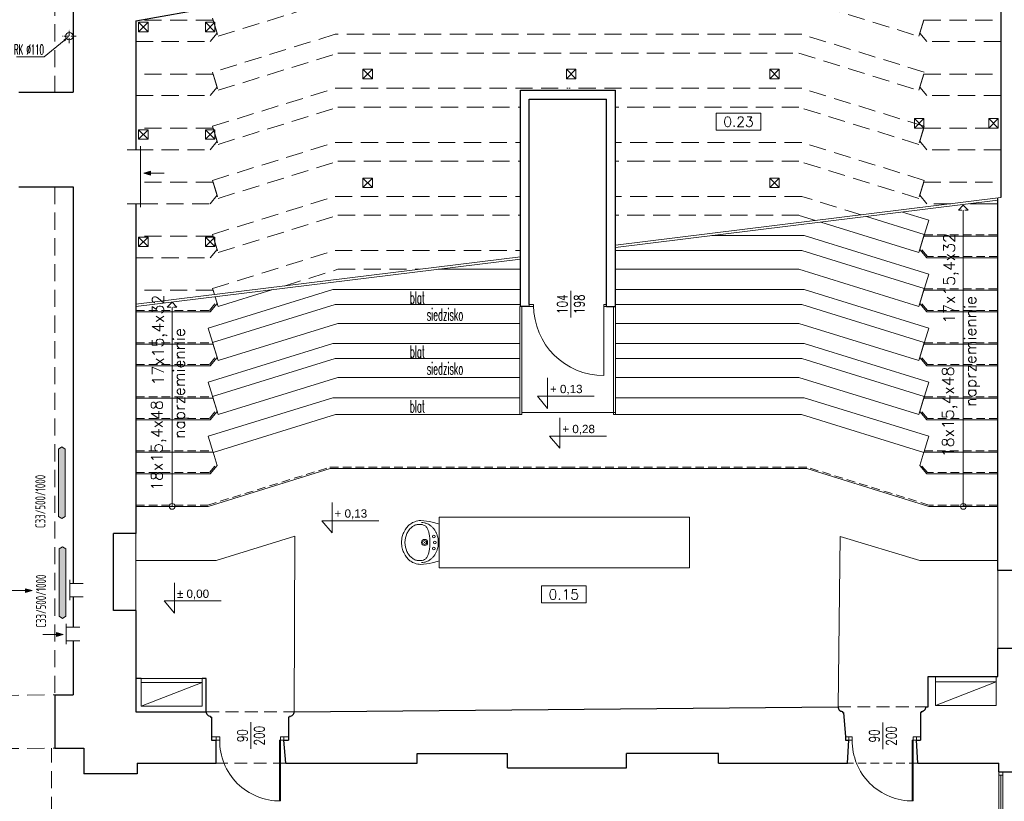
# Model space of a CAD drawing. Header units: millimetres. Extents: x 12584 to 77584, y 9983 to 29820.
# Tile 14 of 176: x 24493 to 25950, y 12880 to 14037. Entities that reach past the tile are written whole.
import ezdxf
from ezdxf import colors
from ezdxf.entities.mleader import LeaderData, LeaderLine
from ezdxf.math import Vec2, Vec3

# ---------------------------------------------------------------- set-up
doc = ezdxf.new("R2010")
doc.units = ezdxf.units.MM
doc.linetypes.add('ACAD_ISO10W100', pattern=[18, 12, -3, 0, -3])
doc.linetypes.add('HIDDEN', pattern=[9.525, 6.35, -3.175])
for name, color, linetype, lineweight in [('m_armatura', 5, 'Continuous', 5), ('m_cienka', 7, 'Continuous', 5), ('m_drewno', 7, 'Continuous', 9), ('m_grzejniki', 5, 'Continuous', 5), ('m_stolarka', 7, 'Continuous', 9), ('m_tekst', 7, 'Continuous', 13), ('m_wentylacja', 1, 'Continuous', 5), ('m_widok', 7, 'Continuous', 9), ('m_ściany', 7, 'Continuous', 30), ('mi_instalacje', 251, 'Continuous', 5), ('mr_opis', 7, 'Continuous', 9), ('mr_opis_bialy', 7, 'Continuous', 9)]:
    doc.layers.add(name, color=color, linetype=linetype, lineweight=lineweight)
doc.styles.add('DIM', font='dim', dxfattribs={"width": 0.75})
doc.styles.add('ROMANS', font='Romans.shx', dxfattribs={"height": 0.2})
doc.styles.get("Standard").update_dxf_attribs({"font": 'arial.ttf'})
doc.styles.add('styl1', font='simplex.shx', dxfattribs={"width": 0.75})
doc.styles.add('TABELKA', font='arial.ttf')
doc.styles.add('WYM', font='simplex.shx', dxfattribs={"width": 0.5})
doc.styles.add('XFINE', font='tahoma.ttf')

# ---------------------------------------------------------------- blocks, each defined once
blk = doc.blocks.new('SKRZ7')
at = {"layer": 'm_stolarka', "color": 0}
for p, q in [((-212773.8, 101585.9), (-212863.8, 101585.9)), ((-212773.8, 101584.4), (-212863.8, 101584.4)), ((-212773.8, 101584.4), (-212773.8, 101585.9))]:
    blk.add_line(p, q, dxfattribs=at)
blk.add_arc((-212775, 101585.5), 88.9, 89.2623, 180.7377, dxfattribs=at)
blk = doc.blocks.new('erda')
at = {"layer": 'm_armatura', "color": 0, "linetype": 'Continuous', "lineweight": 9}
blk.add_line((0, 24), (0, -24), dxfattribs=at)
for points in [[(23.4, -26.1, -0.055723), (19.4, -25.7, -0.053355), (15.4, -24.3, -0.068242), (10.6, -21.3, -0.037231), (8, -18.7, -0.035892), (5.9, -15.9, -0.031111), (4.1, -12.8, -0.036961), (2.6, -9.1, -0.075561), (1.3, 0, -0.075561), (2.6, 9, -0.036961), (4.1, 12.8, -0.031111), (5.9, 15.9, -0.035892), (8, 18.7, -0.037231), (10.6, 21.3, -0.068242), (15.4, 24.3, -0.053355), (19.4, 25.6, -0.055723), (23.4, 26.1)], [(24.1, -28.5, 0.089509), (32, -27.1, 0.064128), (37.2, -24.4, 0.048386), (40.8, -21.3, 0.05549), (44.6, -16.4, 0.03039), (46.3, -13.2, 0.02334), (47.4, -10.5, 0.023932), (48.2, -7.6, 0.058495), (49.1, 0, 0.058495), (48.2, 7.6, 0.023932), (47.4, 10.4, 0.02334), (46.3, 13.2, 0.03039), (44.6, 16.3, 0.05549), (40.8, 21.3, 0.048386), (37.2, 24.3, 0.064128), (32, 27.1, 0.089509), (24.1, 28.5)]]:
    blk.add_lwpolyline(points, format="xyb", dxfattribs=at)
blk.add_lwpolyline([(12.3, 0, 0.015482), (12.3, -3.9, 0.012097), (12.7, -8, 0.034288), (13.5, -12.6, 0.041764), (14.9, -16.8, 0.079458), (17, -20.3, 0.107847), (20.4, -22.8, 0.099832), (24.1, -23.6, 0.010449), (26.5, -23.6, 0.078925), (30.8, -22.8, 0.074457), (35, -20.6, 0.072081), (39.2, -16.5, 0.053308), (42.2, -11.6, 0.106485), (44.8, 0, 0.106485), (42.2, 11.5, 0.053308), (39.2, 16.5, 0.072081), (35, 20.6, 0.074457), (30.8, 22.8, 0.078925), (26.5, 23.6, 0.010449), (24.1, 23.6, 0.099832), (20.4, 22.7, 0.107847), (17, 20.3, 0.079458), (14.9, 16.8, 0.041764), (13.5, 12.6, 0.034288), (12.7, 7.9, 0.012097), (12.3, 3.9, 0.015482)], format="xyb", close=True, dxfattribs=at)
for centre, radius in [((5.8, 0), 1.77), ((7.2, 7.9), 1.77), ((19.2, 0), 4), ((19.2, 0), 2.5), ((19.2, 0), 0.236), ((7.3, -7.9), 1.77)]:
    blk.add_circle(centre, radius, dxfattribs=at)
for points, knots in [([(24.1, 28.5), (19.1, 28), (11, 27.1), (3.1, 24.9), (0, 24)], [0, 0, 0, 0, 149.055648, 245.530262, 245.530262, 245.530262, 245.530262]), ([(24.1, -28.5), (19.2, -28), (11, -27.1), (3.1, -24.9), (0, -24)], [0, 0, 0, 0, 147.868586, 245.505724, 245.505724, 245.505724, 245.505724])]:
    blk.add_open_spline(points, degree=3, knots=knots, dxfattribs=at)
blk = doc.blocks.new('KOTA')
at = {"layer": 'mr_opis', "color": 0}
for p, q in [((0, 0), (0, 50)), ((-16.6, 20), (76.8, 20)), ((-16.6, 20), (0, 0))]:
    blk.add_line(p, q, dxfattribs=at)
at = {"layer": 'mr_opis', "color": 0, "style": 'TABELKA', "flags": 4}
blk.add_attdef('POZIOM', (1.4, 25), '', height=13.7, rotation=360, dxfattribs=at)
blk = doc.blocks.new('strz')
at = {"layer": 'm_wentylacja', "ltscale": 2}
h = blk.add_hatch(color=0, dxfattribs=at)
h.paths.add_polyline_path([(0, 9.8), (-2.9, 9.8), (0, 0)])
h.paths.add_polyline_path([(2.9, 9.8), (0, 9.8), (0, 0)])
at = {"layer": 'm_wentylacja', "color": 0, "ltscale": 2}
for p, q in [((0, 0), (0, 29.8)), ((0, 0), (-2.9, 9.8)), ((-2.9, 9.8), (2.9, 9.8)), ((0, 0), (2.9, 9.8))]:
    blk.add_line(p, q, dxfattribs=at)

msp = doc.modelspace()

# ---------------------------------------------------------------- hatches: boundary and pattern name
at = {"layer": 'm_grzejniki'}
h = msp.add_hatch(color=7, dxfattribs=at)
h.dxf.hatch_style = 1
h.paths.add_polyline_path([(24555.7, 13404.2), (24550.7, 13401.2), (24550.7, 13301.2), (24555.7, 13298.2), (24560.7, 13301.2), (24560.7, 13401.2)])
h = msp.add_hatch(color=7, dxfattribs=at)
h.dxf.hatch_style = 1
h.paths.add_polyline_path([(24556.7, 13256.5), (24551.7, 13253.5), (24551.7, 13153.5), (24556.7, 13150.5), (24561.7, 13153.5), (24561.7, 13253.5)])

# ---------------------------------------------------------------- linework, layer by layer
at = {"layer": 'm_armatura', "color": 7, "linetype": 'ACAD_ISO10W100', "ltscale": 0.6}
for p, q in [((24566.7, 14002.2), (24566.7, 14022.4)), ((24576.8, 14012.3), (24556.7, 14012.3))]:
    msp.add_line(p, q, dxfattribs=at)
at = {"layer": 'm_armatura', "color": 7, "ltscale": 2}
msp.add_circle((24566.7, 14012.3), 5.5, dxfattribs=at)
at = {"layer": 'm_cienka', "color": 7, "linetype": 'HIDDEN', "ltscale": 4}
for p, q in [((24545.2, 14144.3), (24545.2, 13929.3)), ((24545.2, 13789.3), (24545.2, 13037.3)), ((24390.2, 13035.3), (24545.2, 13037.3)), ((24390.2, 12957.3), (24545.2, 12958.3)), ((24540.2, 12632.3), (24540.2, 12958.3))]:
    msp.add_line(p, q, dxfattribs=at)
at = {"layer": 'm_cienka', "color": 7, "ltscale": 2}
for p, q in [((24683.2, 14018.9), (24669.2, 14032.9)), ((24683.2, 14032.9), (24669.2, 14018.9)), ((24782.2, 14018.9), (24768.2, 14032.9)), ((24782.2, 14032.9), (24768.2, 14018.9)), ((25001.2, 13949.4), (25015.2, 13963.4)), ((25001.2, 13963.4), (25015.2, 13949.4)), ((25302.2, 13949.4), (25316.2, 13963.4)), ((25302.2, 13963.4), (25316.2, 13949.4)), ((25603.2, 13949.4), (25617.2, 13963.4)), ((25603.2, 13963.4), (25617.2, 13949.4)), ((25817.2, 13876.3), (25831.2, 13890.3)), ((25817.2, 13890.3), (25831.2, 13876.3)), ((25927.2, 13876.3), (25941.2, 13890.3)), ((25927.2, 13890.3), (25941.2, 13876.3)), ((24683.2, 13859.9), (24669.2, 13873.9)), ((24683.2, 13873.9), (24669.2, 13859.9)), ((24782.2, 13859.9), (24768.2, 13873.9)), ((24782.2, 13873.9), (24768.2, 13859.9)), ((25001.2, 13788.4), (25015.2, 13802.4)), ((25001.2, 13802.4), (25015.2, 13788.4)), ((25603.2, 13788.4), (25617.2, 13802.4)), ((25603.2, 13802.4), (25617.2, 13788.4)), ((25374.7, 13703), (25945.2, 13773.4)), ((25374.7, 13699.6), (25940.7, 13769.4)), ((25889.6, 13316.3), (25889.6, 13755)), ((25838.5, 13740), (25823.6, 13692.2)), ((24683.2, 13700.9), (24669.2, 13714.9)), ((24683.2, 13714.9), (24669.2, 13700.9)), ((24782.2, 13700.9), (24768.2, 13714.9)), ((24782.2, 13714.9), (24768.2, 13700.9)), ((24665.2, 13615.4), (25234.2, 13685.7)), ((24665.2, 13612), (25234.2, 13682.2)), ((25838.5, 13660), (25823.6, 13612.2)), ((25308.8, 13635.4), (25308.8, 13595.9)), ((24718.7, 13316.3), (24718.7, 13611.4)), ((25233.2, 13612.3), (25233.2, 13452.2)), ((25371.7, 13452.2), (25371.7, 13612.3)), ((25374.7, 13612.3), (25374.7, 13452.2)), ((24772, 13580), (24786.9, 13532.2)), ((25838.5, 13580), (25823.6, 13532.2)), ((24772, 13500), (24786.9, 13452.2)), ((25838.5, 13500), (25823.6, 13452.2)), ((25236.2, 13455.2), (25374.7, 13455.2)), ((25650.1, 13452.2), (25371.7, 13452.2)), ((25831, 13396), (25650.1, 13452.2)), ((25838.5, 13420), (25831, 13396)), ((25838.4, 13316.3), (25657.9, 13372.3)), ((25940.7, 13316.3), (25838.4, 13316.3)), ((24665.2, 13276.3), (24665.2, 13162.3)), ((24784.2, 13236.3), (24900.2, 13272.3)), ((24899.2, 13012.3), (24900.2, 13272.3)), ((25704.3, 13019.3), (25707.2, 13271.5)), ((25825.2, 13236.3), (25707.2, 13271.5)), ((24665.2, 13236.3), (24784.2, 13236.3)), ((25940.7, 13236.3), (25825.2, 13236.3)), ((25940.7, 13221.3), (25940.7, 13106.3)), ((24835.4, 12996.6), (24835.4, 12957.1)), ((25770.5, 12996.3), (25770.5, 12956.7))]:
    msp.add_line(p, q, dxfattribs=at)
at = {"layer": 'm_cienka', "color": 7}
for p, q in [((25523.9, 13898.2), (25523.9, 13873.2)), ((25589.9, 13898.2), (25523.9, 13898.2)), ((25589.9, 13873.2), (25589.9, 13898.2)), ((25523.9, 13873.2), (25589.9, 13873.2)), ((25265.4, 13198.4), (25265.4, 13173.4)), ((25331.4, 13198.4), (25265.4, 13198.4)), ((25331.4, 13173.4), (25331.4, 13198.4)), ((25265.4, 13173.4), (25331.4, 13173.4))]:
    msp.add_line(p, q, dxfattribs=at)
at = {"layer": 'm_cienka', "color": 7, "linetype": 'HIDDEN', "ltscale": 2}
for p, q in [((25831.7, 13718.3), (25940.7, 13718.3)), ((25831.7, 13638.3), (25940.7, 13638.3)), ((24665.2, 13558.3), (24778.8, 13558.3)), ((25831.7, 13558.3), (25940.7, 13558.3)), ((24665.2, 13478.3), (24778.8, 13478.3)), ((25831.7, 13478.3), (25940.7, 13478.3)), ((24665.2, 13398.3), (24778.8, 13398.3)), ((25831.7, 13398.3), (25940.7, 13398.3)), ((25822.2, 12936.2), (25718.2, 12936.3))]:
    msp.add_line(p, q, dxfattribs=at)
at = {"layer": 'm_cienka', "color": 7, "linetype": 'HIDDEN', "ltscale": 4}
for points in [[(24778.6, 14038.9), (24786.9, 14012.2), (24964.2, 14067.2), (25646.3, 14067.2), (25823.6, 14012.2), (25831.9, 14038.9)], [(24665.2, 14004.3), (24775, 14004.3), (24785.4, 14016.8), (24779.4, 14036.3), (24673, 14036.3)], [(25945.2, 14004.3), (25835.5, 14004.3), (25825.1, 14016.8), (25831.1, 14036.3), (25945.2, 14036.3)], [(25831.9, 13958.9), (25831.9, 13958.9), (25650.5, 14015.2), (24960, 14015.2), (24778.6, 13958.9), (24778.6, 13958.9)], [(24778.6, 13958.9), (24786.9, 13932.2), (24964.2, 13987.2), (25646.3, 13987.2), (25823.6, 13932.2), (25831.9, 13958.9)], [(24665.2, 13924.3), (24775, 13924.3), (24785.4, 13936.8), (24779.4, 13956.3), (24665.2, 13956.3)], [(25945.2, 13924.3), (25835.5, 13924.3), (25825.1, 13936.8), (25831.1, 13956.3), (25945.2, 13956.3)], [(24778.6, 13878.9), (24778.6, 13878.9), (24960, 13935.2), (25304.5, 13935.2)], [(25831.9, 13878.9), (25831.9, 13878.9), (25650.5, 13935.2), (25306, 13935.2)], [(24778.6, 13878.9), (24786.9, 13852.2), (24964.2, 13907.2), (25234.2, 13907.2)], [(25831.9, 13878.9), (25823.6, 13852.2), (25646.3, 13907.2), (25374.7, 13907.2)], [(24665.2, 13844.3), (24775, 13844.3), (24785.4, 13856.8), (24779.4, 13876.3), (24665.2, 13876.3)], [(25945.2, 13844.3), (25835.5, 13844.3), (25825.1, 13856.8), (25831.1, 13876.3), (25945.2, 13876.3)], [(24778.6, 13798.9), (24778.6, 13798.9), (24960, 13855.2), (25234.2, 13855.2)], [(25831.9, 13798.9), (25831.9, 13798.9), (25650.5, 13855.2), (25374.7, 13855.2)], [(24778.6, 13798.9), (24786.9, 13772.2), (24964.2, 13827.2), (25234.2, 13827.2)], [(25831.9, 13798.9), (25823.6, 13772.2), (25646.3, 13827.2), (25374.7, 13827.2)], [(24672.2, 13764.3), (24775, 13764.3), (24785.4, 13776.8), (24779.4, 13796.3), (24672.2, 13796.3)], [(25871.2, 13764.3), (25835.5, 13764.3), (25825.1, 13776.8), (25831.1, 13796.3), (25945.2, 13796.3)], [(24778.6, 13718.9), (24778.6, 13718.9), (24960, 13775.2), (25234.2, 13775.2)], [(25738.5, 13747.9), (25650.5, 13775.2), (25374.7, 13775.2)], [(24778.6, 13718.9), (24786.9, 13692.2), (24964.2, 13747.2), (25234.2, 13747.2)], [(25670.9, 13739.6), (25646.3, 13747.2), (25374.7, 13747.2)], [(24665.2, 13684.3), (24775, 13684.3), (24785.4, 13696.8), (24779.4, 13716.3), (24665.2, 13716.3)], [(24778.6, 13638.9), (24778.6, 13638.9), (24960, 13695.2), (25234.2, 13695.2)], [(24884.6, 13642.5), (24964.2, 13667.2), (25084.7, 13667.2)], [(24778.6, 13638.9), (24781.4, 13629.8)], [(24781.4, 13629.8), (24779.4, 13636.3), (24665.2, 13636.3)]]:
    msp.add_lwpolyline(points, dxfattribs=at)
at = {"layer": 'm_cienka', "color": 7}
for points in [[(25887.6, 13755), (25882.4, 13755), (25889.6, 13762.2), (25896.8, 13755), (25891.6, 13755)], [(24716.7, 13611.4), (24711.5, 13611.4), (24718.7, 13618.6), (24725.9, 13611.4), (24720.7, 13611.4)]]:
    msp.add_lwpolyline(points, dxfattribs=at)
at = {"layer": 'm_cienka', "color": 7, "ltscale": 2}
for points in [[(25940.7, 13764.3), (25899, 13764.3)], [(25831.9, 13718.9), (25831.9, 13718.9), (25746.4, 13745.4)], [(25838.5, 13740), (25799.6, 13752)], [(25831.9, 13718.9), (25823.6, 13692.2), (25678.8, 13737.1)], [(25838.5, 13660), (25653.9, 13717.2), (25517.6, 13717.2)], [(25940.7, 13684.3), (25835.5, 13684.3), (25825.1, 13696.8), (25831.1, 13716.3), (25940.7, 13716.3)], [(25831.9, 13638.9), (25831.9, 13638.9), (25650.5, 13695.2), (25374.7, 13695.2)], [(25112.5, 13667.2), (25234.2, 13667.2)], [(25831.9, 13638.9), (25823.6, 13612.2), (25646.3, 13667.2), (25374.7, 13667.2)], [(24665.2, 13604.3), (24775, 13604.3), (24785.4, 13616.8), (24782.4, 13626.5)], [(24772, 13580), (24956.6, 13637.2), (25234.2, 13637.2)], [(24782.4, 13626.5), (24786.9, 13612.2), (24866.3, 13636.8)], [(25838.5, 13580), (25653.9, 13637.2), (25374.7, 13637.2)], [(25940.7, 13604.3), (25835.5, 13604.3), (25825.1, 13616.8), (25831.1, 13636.3), (25940.7, 13636.3)], [(24772, 13420), (24779.5, 13396), (24960.4, 13452.2), (25236.2, 13452.2), (25236.2, 13612.3)], [(24778.6, 13558.9), (24778.6, 13558.9), (24960, 13615.2), (25234.2, 13615.2)], [(25831.9, 13558.9), (25831.9, 13558.9), (25650.5, 13615.2), (25374.7, 13615.2)], [(24778.6, 13558.9), (24786.9, 13532.2), (24964.2, 13587.2), (25233.2, 13587.2)], [(25831.9, 13558.9), (25823.6, 13532.2), (25646.3, 13587.2), (25374.7, 13587.2)], [(24665.2, 13524.3), (24775, 13524.3), (24785.4, 13536.8), (24779.4, 13556.3), (24665.2, 13556.3)], [(24772, 13500), (24956.6, 13557.2), (25233.2, 13557.2)], [(25838.5, 13500), (25653.9, 13557.2), (25374.7, 13557.2)], [(25940.7, 13524.3), (25835.5, 13524.3), (25825.1, 13536.8), (25831.1, 13556.3), (25940.7, 13556.3)], [(24778.6, 13478.9), (24778.6, 13478.9), (24960, 13535.2), (25233.2, 13535.2)], [(25831.9, 13478.9), (25831.9, 13478.9), (25650.5, 13535.2), (25374.7, 13535.2)], [(24778.6, 13478.9), (24786.9, 13452.2), (24964.2, 13507.2), (25233.2, 13507.2)], [(25831.9, 13478.9), (25823.6, 13452.2), (25646.3, 13507.2), (25374.7, 13507.2)], [(24665.2, 13444.3), (24775, 13444.3), (24785.4, 13456.8), (24779.4, 13476.3), (24665.2, 13476.3)], [(24772, 13420), (24956.6, 13477.2), (25233.2, 13477.2)], [(25838.5, 13420), (25653.9, 13477.2), (25374.7, 13477.2)], [(25940.7, 13444.3), (25835.5, 13444.3), (25825.1, 13456.8), (25831.1, 13476.3), (25940.7, 13476.3)], [(24665.2, 13364.3), (24775, 13364.3), (24785.4, 13376.8), (24779.4, 13396.3), (24665.2, 13396.3)], [(25940.7, 13364.3), (25835.5, 13364.3), (25825.1, 13376.8), (25831.1, 13396.3), (25940.7, 13396.3)], [(24665.2, 13316.3), (24772.1, 13316.3), (24952.6, 13372.3), (25305.2, 13372.3)], [(25940.7, 13316.3), (25838.4, 13316.3), (25657.9, 13372.3), (25305.2, 13372.3)]]:
    msp.add_lwpolyline(points, dxfattribs=at)
at = {"layer": 'm_cienka', "color": 7, "linetype": 'HIDDEN', "ltscale": 2}
for points in [[(25940.7, 13686.3), (25836.5, 13686.3), (25825.8, 13699)], [(24665.2, 13606.3), (24774, 13606.3), (24784.7, 13619)], [(25940.7, 13606.3), (25836.5, 13606.3), (25825.8, 13619)], [(24665.2, 13526.3), (24774, 13526.3), (24784.7, 13539)], [(25940.7, 13526.3), (25836.5, 13526.3), (25825.8, 13539)], [(24665.2, 13446.3), (24774, 13446.3), (24784.7, 13459)], [(25940.7, 13446.3), (25836.5, 13446.3), (25825.8, 13459)], [(24665.2, 13366.3), (24774, 13366.3), (24784.7, 13379)], [(25940.7, 13366.3), (25836.5, 13366.3), (25825.8, 13379)], [(24665.2, 13318.3), (24771.8, 13318.3), (24952.3, 13374.3), (25305.2, 13374.3)], [(25940.7, 13318.3), (25838.7, 13318.3), (25658.2, 13374.3), (25305.2, 13374.3)]]:
    msp.add_lwpolyline(points, dxfattribs=at)
at = {"layer": 'm_cienka', "color": 7, "ltscale": 2}
msp.add_lwpolyline([(25114.2, 13225.3), (25484.2, 13225.3), (25484.2, 13300.3), (25114.2, 13300.3)], close=True, dxfattribs=at)
for centre in [(24718.7, 13316.3), (25889.6, 13316.3)]:
    msp.add_circle(centre, 4.25, dxfattribs=at)
at = {"layer": 'm_drewno', "color": 7, "ltscale": 2}
for points in [[(24683.2, 14032.9), (24683.2, 14018.9), (24669.2, 14018.9), (24669.2, 14032.9)], [(24782.2, 14032.9), (24782.2, 14018.9), (24768.2, 14018.9), (24768.2, 14032.9)], [(25001.2, 13963.4), (25001.2, 13949.4), (25015.2, 13949.4), (25015.2, 13963.4)], [(25302.2, 13963.4), (25302.2, 13949.4), (25316.2, 13949.4), (25316.2, 13963.4)], [(25603.2, 13963.4), (25603.2, 13949.4), (25617.2, 13949.4), (25617.2, 13963.4)], [(25817.2, 13890.3), (25817.2, 13876.3), (25831.2, 13876.3), (25831.2, 13890.3)], [(25927.2, 13890.3), (25927.2, 13876.3), (25941.2, 13876.3), (25941.2, 13890.3)], [(24683.2, 13873.9), (24683.2, 13859.9), (24669.2, 13859.9), (24669.2, 13873.9)], [(24782.2, 13873.9), (24782.2, 13859.9), (24768.2, 13859.9), (24768.2, 13873.9)], [(25001.2, 13802.4), (25001.2, 13788.4), (25015.2, 13788.4), (25015.2, 13802.4)], [(25603.2, 13802.4), (25603.2, 13788.4), (25617.2, 13788.4), (25617.2, 13802.4)], [(24683.2, 13714.9), (24683.2, 13700.9), (24669.2, 13700.9), (24669.2, 13714.9)], [(24782.2, 13714.9), (24782.2, 13700.9), (24768.2, 13700.9), (24768.2, 13714.9)]]:
    msp.add_lwpolyline(points, close=True, dxfattribs=at)
at = {"layer": 'm_grzejniki', "color": 7}
for p, q in [((24555.7, 13404.2), (24550.7, 13401.2)), ((24550.7, 13301.2), (24550.7, 13401.2)), ((24555.7, 13404.2), (24560.7, 13401.2)), ((24560.7, 13301.2), (24560.7, 13401.2)), ((24555.7, 13298.2), (24550.7, 13301.2)), ((24555.7, 13298.2), (24560.7, 13301.2)), ((24556.7, 13256.5), (24551.7, 13253.5)), ((24551.7, 13153.5), (24551.7, 13253.5)), ((24556.7, 13256.5), (24561.7, 13253.5)), ((24561.7, 13153.5), (24561.7, 13253.5)), ((24556.7, 13150.5), (24551.7, 13153.5)), ((24556.7, 13150.5), (24561.7, 13153.5))]:
    msp.add_line(p, q, dxfattribs=at)
at = {"layer": 'm_stolarka', "color": 7, "ltscale": 2}
for p, q in [((25247.2, 13615.3), (25253.7, 13615.3)), ((25247.2, 13612.3), (25253.7, 13612.3)), ((25357.7, 13615.3), (25361.7, 13615.3)), ((25357.7, 13612.3), (25361.7, 13612.3)), ((24777.2, 12975.3), (24789.2, 12975.3)), ((24784.2, 12970.3), (24784.2, 12975.3)), ((24784.2, 12970.3), (24789.2, 12970.3)), ((24789.2, 12970.3), (24789.2, 12975.3)), ((24879.2, 12975.3), (24891.2, 12975.3)), ((24879.2, 12970.3), (24879.2, 12975.3)), ((24879.2, 12970.3), (24884.2, 12970.3)), ((24884.2, 12970.3), (24884.2, 12975.3)), ((25715.2, 12975.3), (25725.2, 12975.3)), ((25720.2, 12970.3), (25720.2, 12975.3)), ((25720.2, 12970.3), (25725.2, 12970.3)), ((25725.2, 12970.3), (25725.2, 12975.3)), ((25815.2, 12975.3), (25826.2, 12975.3)), ((25815.2, 12970.3), (25815.2, 12975.3)), ((25815.2, 12970.3), (25820.2, 12970.3)), ((25820.2, 12970.3), (25820.2, 12975.3)), ((25942.2, 12923.3), (25942.2, 12841.3)), ((25942.2, 12918.3), (25948.2, 12918.3)), ((25945.2, 12918.3), (25945.2, 12846.3)), ((25948.2, 12923.3), (25948.2, 12841.3))]:
    msp.add_line(p, q, dxfattribs=at)
at = {"layer": 'm_stolarka', "color": 7, "ltscale": 3}
for p, q in [((25247.2, 13615.3), (25247.2, 13612.3)), ((25253.7, 13615.3), (25253.7, 13612.3)), ((25357.7, 13615.3), (25357.7, 13612.3)), ((25357.7, 13613.8), (25357.7, 13509.8))]:
    msp.add_line(p, q, dxfattribs=at)
msp.add_arc((25357.7, 13613.8), 104, 180, 270, dxfattribs=at)
at = {"layer": 'm_wentylacja', "color": 7, "ltscale": 3}
for p, q in [((24652.2, 13844.3), (24672.2, 13844.3)), ((24672.2, 13849.3), (24672.2, 13759.3)), ((24652.2, 13764.3), (24672.2, 13764.3)), ((24567.2, 13177.3), (24567.2, 13207.3)), ((24587.2, 13202.3), (24567.2, 13202.3)), ((24587.2, 13182.3), (24567.2, 13182.3)), ((24562.2, 13112.3), (24562.2, 13142.3)), ((24582.2, 13137.3), (24562.2, 13137.3)), ((24582.2, 13117.3), (24562.2, 13117.3))]:
    msp.add_line(p, q, dxfattribs=at)
at = {"layer": 'm_wentylacja', "color": 7, "ltscale": 2}
for p, q in [((24673.2, 13055.3), (24673.2, 13061.3)), ((24673.2, 13061.3), (24763.2, 13061.3)), ((24763.2, 13055.3), (24673.2, 13020.3)), ((24763.2, 13055.3), (24763.2, 13061.3)), ((25848.2, 13056.3), (25848.2, 13064.3)), ((25848.2, 13064.3), (25938.2, 13064.3)), ((25938.2, 13056.3), (25848.2, 13021.3)), ((25938.2, 13056.3), (25938.2, 13064.3))]:
    msp.add_line(p, q, dxfattribs=at)
for points in [[(24763.2, 13055.3), (24763.2, 13020.3), (24673.2, 13020.3), (24673.2, 13055.3)], [(25938.2, 13056.3), (25938.2, 13021.3), (25848.2, 13021.3), (25848.2, 13056.3)]]:
    msp.add_lwpolyline(points, close=True, dxfattribs=at)
at = {"layer": 'm_widok', "color": 7, "linetype": 'HIDDEN', "ltscale": 3}
for p, q in [((24769.2, 13012.3), (24899.2, 13012.3)), ((25704.2, 13019.3), (25834.2, 13019.3)), ((24887.2, 12936.3), (24784.2, 12936.3))]:
    msp.add_line(p, q, dxfattribs=at)
at = {"layer": 'm_ściany', "color": 7, "ltscale": 2}
for p, q in [((24665.2, 14034.9), (24946.2, 14085.3)), ((24572.2, 14060.3), (24572.2, 13929.3)), ((24665.2, 14034.9), (24665.2, 13844.3)), ((24492.2, 13929.3), (24572.2, 13929.3)), ((24492.2, 13789.3), (24572.2, 13789.3)), ((24572.2, 13789.3), (24572.2, 13202.3)), ((24665.2, 13764.3), (24665.2, 13276.3)), ((24632.2, 13162.3), (24632.2, 13276.3)), ((24665.2, 13276.3), (24632.2, 13276.3)), ((24572.2, 13182.3), (24572.2, 13137.3)), ((24665.2, 13162.3), (24632.2, 13162.3)), ((24665.2, 13162.3), (24665.2, 13012.3)), ((24572.2, 13117.3), (24572.2, 13037.3)), ((24673.2, 13061.3), (24665.2, 13061.3)), ((24769.2, 13061.3), (24763.2, 13061.3)), ((24769.2, 13012.3), (24769.2, 13061.3)), ((24545.2, 13037.3), (24572.2, 13037.3)), ((24545.2, 13037.3), (24545.2, 12958.3)), ((24665.2, 13012.3), (24769.2, 13012.3)), ((24899.2, 13012.3), (25704.3, 13019.3)), ((25710.7, 13012.8), (25710.7, 13011.3)), ((25710.7, 13011.3), (25712.2, 13011.3)), ((25712.2, 13011.3), (25715.2, 12975.3)), ((25827.7, 13011.3), (25826.2, 13011.3)), ((25826.2, 13011.3), (25826.2, 12970.3)), ((25827.8, 13012.8), (25827.7, 13011.3)), ((24775.7, 13005.8), (24775.7, 13004.3)), ((24775.7, 13004.3), (24777.2, 13004.3)), ((24777.2, 13004.3), (24777.2, 12970.3)), ((24892.7, 13004.3), (24891.2, 13004.3)), ((24891.2, 13004.3), (24891.2, 12970.3)), ((24892.8, 13005.8), (24892.7, 13004.3)), ((24777.2, 12970.3), (24784.2, 12970.3)), ((24784.2, 12936.3), (24784.2, 12970.3)), ((24887.2, 12936.3), (24884.2, 12970.3)), ((24884.2, 12970.3), (24891.2, 12970.3)), ((25715.2, 12970.3), (25720.2, 12970.3)), ((25718.2, 12936.3), (25720.2, 12970.3)), ((25822.2, 12936.3), (25820.2, 12970.3)), ((25820.2, 12970.3), (25826.2, 12970.3)), ((24545.2, 12958.3), (24588.2, 12958.3)), ((24588.2, 12958.3), (24588.2, 12920.3)), ((25081.2, 12936.3), (25081.2, 12950.3)), ((25081.2, 12950.3), (25215.2, 12950.3)), ((25215.2, 12929.3), (25215.2, 12950.3)), ((25391.2, 12929.3), (25391.2, 12950.3)), ((25527.2, 12950.3), (25391.2, 12950.3)), ((25527.2, 12936.3), (25527.2, 12950.3)), ((24667.2, 12936.3), (24667.2, 12920.3)), ((24667.2, 12936.3), (24784.2, 12936.3)), ((24887.2, 12936.3), (25081.2, 12936.3)), ((25215.2, 12929.3), (25391.2, 12929.3)), ((25527.2, 12936.3), (25718.2, 12936.3)), ((25822.2, 12936.2), (25942.2, 12936.3)), ((25942.2, 12923.3), (25942.2, 12936.3)), ((24667.2, 12920.3), (24588.2, 12920.3)), ((25942.2, 12923.3), (26026.2, 12923.3))]:
    msp.add_line(p, q, dxfattribs=at)
at = {"layer": 'm_ściany', "color": 7, "ltscale": 3}
for p, q in [((25945.2, 14051.3), (25945.2, 13773.4)), ((25234.2, 13612.3), (25234.2, 13932.3)), ((25234.2, 13932.3), (25374.7, 13932.3)), ((25374.7, 13612.3), (25374.7, 13932.3)), ((25247.2, 13615.3), (25247.2, 13919.3)), ((25247.2, 13919.3), (25361.7, 13919.3)), ((25361.7, 13612.3), (25361.7, 13919.3)), ((25940.7, 13221.3), (25940.7, 13772.9)), ((25247.2, 13612.3), (25234.2, 13612.3)), ((25361.7, 13612.3), (25374.7, 13612.3)), ((25973.7, 13221.3), (25940.7, 13221.3)), ((25940.7, 13064.3), (25940.7, 13106.3)), ((25940.7, 13106.3), (25973.7, 13106.3)), ((25837.5, 13019.3), (25837.5, 13064.3)), ((25837.5, 13064.3), (25940.7, 13064.3)), ((25834.2, 13019.3), (25837.5, 13019.3)), ((25715.2, 12975.3), (25715.2, 12970.3))]:
    msp.add_line(p, q, dxfattribs=at)
at = {"layer": 'm_ściany', "color": 7, "ltscale": 2}
for centre, start, end in [((24775.7, 13012.3), 179.9559, 270.0441), ((24892.8, 13012.3), 269.9559, 0.0441), ((25710.7, 13019.3), 179.9559, 270.0441), ((25827.8, 13019.3), 269.9559, 0.0441)]:
    msp.add_arc(centre, 6.49, start, end, dxfattribs=at)

# ---------------------------------------------------------------- block references
at = {"layer": 'm_stolarka', "color": 7, "rotation": 90}
for p in [(126463.6, 225744.1), (127399.6, 225744.1)]:
    msp.add_blockref('SKRZ7', p, dxfattribs=at)
at = {"layer": 'm_wentylacja', "color": 7}
for p, rotation in [((24677, 13809.5), 270), ((24511.8, 13191.5), 90), ((24557.4, 13126.5), 90)]:
    msp.add_blockref('strz', p, dxfattribs=dict(at, rotation=rotation))
at = {"layer": 'mi_instalacje', "color": 7, "xscale": -1.13749999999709, "yscale": 1.137500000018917, "zscale": 1.1375}
msp.add_blockref('erda', (25114.2, 13262.8), dxfattribs=at)
at = {"layer": 'mr_opis_bialy', "color": 7}
ref = msp.add_blockref('KOTA', (25274.2, 13461.4), dxfattribs=dict(at, xscale=0.8999999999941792, yscale=0.8999999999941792, zscale=0.6))
ref.add_attrib('POZIOM', '+ 0,13', (25277.9, 13483.9), dxfattribs={"layer": '0', "height": 12.3, "style": 'TABELKA', "flags": 4})
ref = msp.add_blockref('KOTA', (25292.4, 13402.2), dxfattribs=dict(at, xscale=0.8999999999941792, yscale=0.8999999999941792, zscale=0.6))
ref.add_attrib('POZIOM', '+ 0,28', (25296.2, 13424.7), dxfattribs={"layer": '0', "height": 12.3, "style": 'TABELKA', "flags": 4})
ref = msp.add_blockref('KOTA', (24955.5, 13277.1), dxfattribs=dict(at, xscale=0.8999999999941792, yscale=0.8999999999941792, zscale=0.6))
ref.add_attrib('POZIOM', '+ 0,13', (24959.2, 13299.6), dxfattribs={"layer": '0', "height": 12.3, "style": 'TABELKA', "flags": 4})
ref = msp.add_blockref('KOTA', (24722.1, 13158.3), dxfattribs=dict(at, xscale=0.8999999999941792, yscale=0.8999999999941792, zscale=0.6))
ref.add_attrib('POZIOM', '%%p 0,00', (24725.9, 13180.8), dxfattribs={"layer": '0', "height": 12.3, "style": 'TABELKA', "flags": 4})

# ---------------------------------------------------------------- texts
at = {"layer": 'm_tekst', "color": 7, "char_height": 15, "attachment_point": 5, "style": 'ROMANS'}
for s, width, heights, insert in [('0.23', 77.222, [10.5], (25556.9, 13885.7)), ('0.15', 50, [15], (25298.4, 13185.9))]:
    msp.add_mtext_dynamic_manual_height_columns(s, width=width, gutter_width=1, heights=heights, dxfattribs=dict(at, insert=insert))
at = {"layer": 'm_tekst', "color": 7, "char_height": 17, "attachment_point": 8, "rotation": 90, "style": 'XFINE'}
for s, insert in [('\\Fsimplex|c238;17x15,4x32', (25882.4, 13653.7)), ('\\Fsimplex|c238;naprzemiennie', (25914.2, 13545.5)), ('\\Fsimplex|c238;17x15,4x32', (24711.5, 13562.4)), ('\\Fsimplex|c238;naprzemiennie', (24743.3, 13498.1))]:
    msp.add_mtext(s, dxfattribs=dict(at, insert=insert))
at = {"layer": 'm_tekst', "color": 7, "char_height": 18, "attachment_point": 1}
for s, insert in [('\\Fsimplex|c238;\\W0.5;blat', (25070.6, 13634.2)), ('\\Fsimplex|c238;\\W0.5;siedzisko', (25095.6, 13609.3)), ('\\Fsimplex|c238;\\W0.5;blat', (25070.6, 13554.2)), ('\\Fsimplex|c238;\\W0.5;siedzisko', (25095.6, 13529.3)), ('\\Fsimplex|c238;\\W0.5;blat', (25070.6, 13473.4))]:
    msp.add_mtext(s, dxfattribs=dict(at, insert=insert))
at = {"layer": 'm_tekst', "color": 7, "ltscale": 3, "char_height": 15, "attachment_point": 5, "rotation": 90, "style": 'styl1'}
for s, insert in [('104\\P198', (25308.8, 13615.6)), ('90\\P200', (24835.4, 12976.8)), ('90\\P200', (25770.5, 12976.5))]:
    msp.add_mtext_dynamic_manual_height_columns(s, width=53.057, gutter_width=350, heights=[40], dxfattribs=dict(at, insert=insert))
at = {"layer": 'm_tekst', "color": 7, "char_height": 17, "width": 163.816, "attachment_point": 8, "rotation": 90, "style": 'XFINE'}
for insert in [(25880.7, 13456.3), (24709.9, 13406.4)]:
    msp.add_mtext('\\Fsimplex|c238;18x15,4x48', dxfattribs=dict(at, insert=insert))
at = {"layer": 'm_tekst', "color": 7, "char_height": 15, "attachment_point": 1, "rotation": 90, "style": 'DIM'}
for insert in [(24516.3, 13284.2), (24517.3, 13136.5)]:
    msp.add_mtext_dynamic_manual_height_columns('C33/500/1000', width=324.979, gutter_width=75, heights=[0], dxfattribs=dict(at, insert=insert))

# ---------------------------------------------------------------- leaders
at = {"layer": 'm_armatura', "color": 7}
ml = msp.add_multileader_mtext('Standard', dxfattribs=at)
ml.set_content('RK %%C110', color=7, style='WYM')
ml.set_leader_properties(color=256, linetype='ByLayer', lineweight=-1)
ml.build(insert=Vec2(0, 0))
ml.multileader.update_dxf_attribs({"text_left_attachment_type": 5, "text_right_attachment_type": 5, "dogleg_length": 0.36, "arrow_head_size": 10})
ctx = ml.context
ctx.base_point, ctx.char_height, ctx.arrow_head_size, ctx.landing_gap_size, ctx.plane_origin = Vec3(24484, 13982), 15, 10, 0.09, Vec3(24566.7, 14012.3)
ctx.left_attachment, ctx.right_attachment, ctx.text_align_type = 5, 5, 2
notes = []
notes.append((ctx, [(0, (1, 1, 0), (24529.5, 13982), (-1, 0), 0.36, [(0, [(24566.7, 14012.3)], 0, [])])]))
ctx.mtext.insert, ctx.mtext.alignment, ctx.mtext.flow_direction = Vec3(24529.1, 14000), 3, 5
for ctx, leaders in notes:
    for number, flags, end, landing, length, lines in leaders:
        leader = LeaderData()
        leader.index, (leader.has_last_leader_line, leader.has_dogleg_vector, leader.attachment_direction) = number, flags
        leader.last_leader_point, leader.dogleg_vector, leader.dogleg_length = Vec3(end), Vec3(landing), length
        for number, points, colour, breaks in lines:
            line = LeaderLine()
            line.index, line.vertices, line.color, line.breaks = number, Vec3.list(points), colors.encode_raw_color(colour), breaks
            leader.lines.append(line)
        ctx.leaders.append(leader)

doc.saveas('drawing.dxf')
